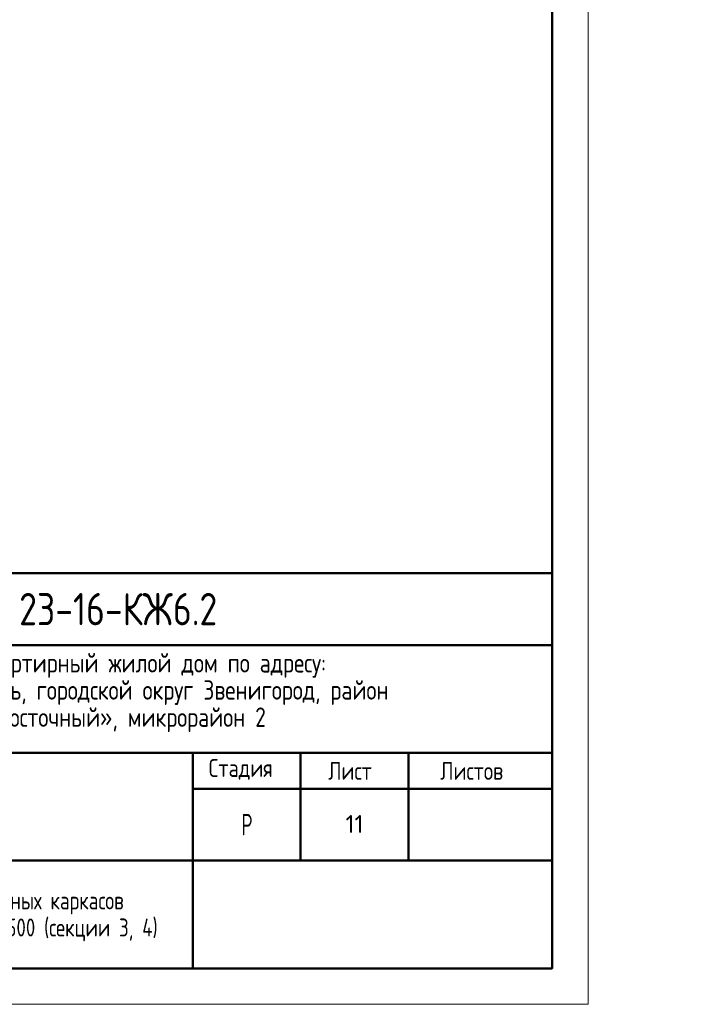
# Model space of a CAD drawing. Header units: millimetres. Extents: x 0 to 43617, y 0 to 59400.
# Tile 10 of 26: x 34091 to 43617, y 0 to 13706. Entities that reach past the tile are written whole.
import ezdxf

# ---------------------------------------------------------------- set-up
doc = ezdxf.new("R2010")
doc.units = ezdxf.units.MM
doc.layers.add('Standard', color=7, linetype='Continuous', lineweight=25)
doc.styles.add('GOST 2.304-81', font='txt')
doc.styles.add('ISOCPEUR', font='txt')

msp = doc.modelspace()

# ---------------------------------------------------------------- linework, layer by layer
at = {"layer": 'Standard', "color": 7, "linetype": 'Continuous', "lineweight": 50, "transparency": 33554687}
for p, q in [((23000, 6000), (41500, 6000)), ((29500, 5000), (41500, 5000)), ((29500, 3500), (41500, 3500)), ((36500, 2000), (36500, 3500)), ((38000, 2000), (38000, 3500)), ((39500, 2000), (39500, 3500)), ((36500, 3000), (41500, 3000)), ((29500, 2000), (41500, 2000)), ((36500, 500), (36500, 2000)), ((36500, 500), (36500, 2000))]:
    msp.add_line(p, q, dxfattribs=at)
at = {"layer": 'Standard', "color": 7, "linetype": 'Continuous', "lineweight": 25, "transparency": 33554687}
for p, q in [((41500, 500), (41500, 6000)), ((23000, 500), (41500, 500)), ((23000, 500), (41500, 500)), ((23000, 500), (41500, 500))]:
    msp.add_line(p, q, dxfattribs=at)
at = {"layer": 'Standard', "color": 7, "linetype": 'Continuous', "lineweight": 13, "transparency": 33554687}
msp.add_lwpolyline([(0, 0), (42000, 0), (42000, 59400), (0, 59400), (0, 0)], close=True, dxfattribs=at)
at = {"layer": 'Standard', "color": 7, "linetype": 'Continuous', "lineweight": 50, "transparency": 33554687}
msp.add_lwpolyline([(2000, 58900), (41500, 58900), (41500, 500), (2000, 500), (2000, 58900)], close=True, dxfattribs=at)

# ---------------------------------------------------------------- texts
at = {"layer": 'Standard', "color": 7, "linetype": 'Continuous', "lineweight": 50, "transparency": 33554687, "insert": (34083, 5275), "char_height": 450, "width": 3070.53, "attachment_point": 7, "style": 'GOST 2.304-81'}
msp.add_mtext('23-16-КЖ6.2', dxfattribs=at)
at = {"layer": 'Standard', "color": 7, "linetype": 'Continuous', "lineweight": 25, "transparency": 33554687, "attachment_point": 7, "style": 'GOST 2.304-81'}
for s, insert, char_height, width in [('Многоквартирный\\~жилой\\~дом\\~по\\~адресу:\\~', (32710, 4545), 270, 5717.08), ('Московская\\~область,\\~городской\\~округ\\~Звенигород,\\~район\\~', (31504, 4167), 270, 8136.21), ('«Восточный»,\\~микрорайон\\~2', (33597, 3789), 270, 3952.83), ('Стадия', (36721, 3125), 250, 1031.12), ('Лист', (38384, 3125), 250, 782.23), ('Листов', (39943, 3125), 250, 1066.51), ('Корпус\\~2', (32388, 2610), 270, 1362.88), ('\\W0.77;Р', (37177, 2350), 300, 262.92)]:
    msp.add_mtext(s, dxfattribs=dict(at, insert=insert, char_height=char_height, width=width))
at = {"layer": 'Standard', "color": 7, "linetype": 'Continuous', "lineweight": 13, "transparency": 33554687, "insert": (38750, 2510), "char_height": 250, "width": 328.12, "attachment_point": 5, "style": 'ISOCPEUR'}
msp.add_mtext('\\A1;{\\fISOCPEUR|i0|b0;\\H250.000000;\\W1.000000;\\C7;11}\\P', dxfattribs=at)
at = {"layer": 'Standard', "color": 7, "linetype": 'Continuous', "lineweight": 25, "transparency": 33554687, "insert": (33000, 1571), "char_height": 250, "width": 7420.83, "attachment_point": 2, "line_spacing_factor": 0.903614}
msp.add_mtext('\\A1;{\\fGOST 2.304-81|i0|b0;\\H250.000000;\\W0.952381;\\C7;Схема расположения арматурных каркасов}\\P{\\fGOST 2.304-81|i0|b0;\\H250.000000;\\W0.952381;\\C7;плиты перекрытия на отм. +39.500 (секции 3, 4)}\\P', dxfattribs=at)

doc.saveas('drawing.dxf')
